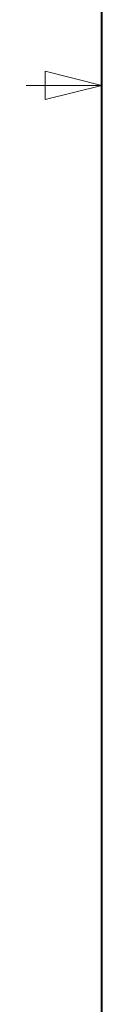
# Model space of a CAD drawing. Header units: millimetres. Extents: x 9 to 550, y 15 to 417.
# Tile 5 of 39: x 8.7 to 12.7, y 167.23 to 219.38. Entities that reach past the tile are written whole.
import ezdxf

# ---------------------------------------------------------------- set-up
doc = ezdxf.new("R2010")
doc.units = ezdxf.units.MM

msp = doc.modelspace()

# ---------------------------------------------------------------- linework, layer by layer
at = {"color": 7, "linetype": 'Continuous', "lineweight": 40}
msp.add_line((12.7, 19.05), (12.7, 412.75), dxfattribs=at)
at = {"color": 7, "linetype": 'Continuous', "lineweight": 0}
for p, q in [((12.7, 215.9), (9.7, 216.65)), ((9.7, 216.65), (9.7, 215.15)), ((12.7, 215.9), (8.7, 215.9)), ((12.7, 215.9), (9.7, 215.15))]:
    msp.add_line(p, q, dxfattribs=at)

doc.saveas('drawing.dxf')
